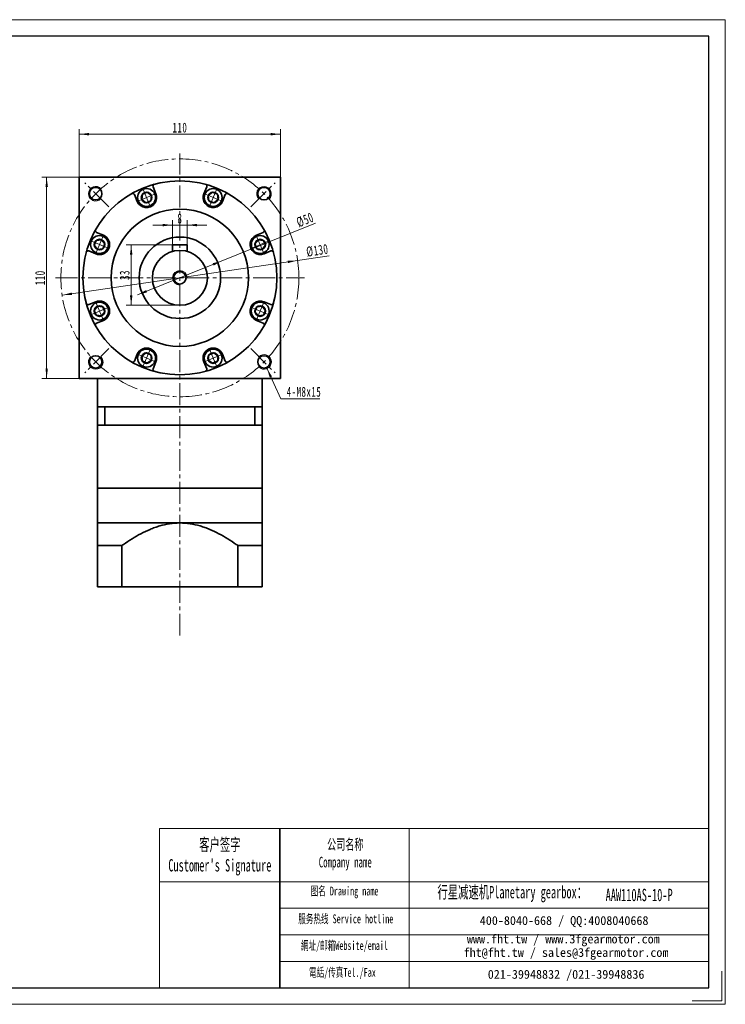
# Model space of a CAD drawing. Header units: millimetres. Extents: x -394 to 367, y -257 to 293.
# Tile 2 of 2: x -18 to 367, y -257 to 281. Entities that reach past the tile are written whole.
import ezdxf

# ---------------------------------------------------------------- set-up
doc = ezdxf.new("R2010")
doc.units = ezdxf.units.MM
doc.set_wipeout_variables(frame=1)
doc.linetypes.add('点画线', pattern=[18, 12, -2, 2, -2])
doc.layers.get('0').update_dxf_attribs({"lineweight": 35})
for name, color, linetype, lineweight in [('7标注层', 4, 'Continuous', 18), ('CDRAFT0', 7, 'Continuous', 35), ('EB0', 7, 'Continuous', 35), ('EB0_1', 7, 'Continuous', 35), ('SLD-0', 7, 'Continuous', 18), ('中心线层', 1, '点画线', 18), ('图框_外框线', 7, 'Continuous', 18), ('尺寸线层', 3, 'Continuous', 18), ('粗实线层', 7, 'Continuous', 35), ('粗实线层_1', 7, 'Continuous', 35)]:
    doc.layers.add(name, color=color, linetype=linetype, lineweight=lineweight)
doc.styles.add('SLDTEXTSTYLE4', font='txt', dxfattribs={"width": 0.611111})
doc.styles.add('标准', font='txt', dxfattribs={"width": 0.667})
doc.dimstyles.new('a4-1-1', dxfattribs={"dimtxt": 3, "dimasz": 3, "dimexe": 1.5, "dimexo": 0, "dimgap": 0.5, "dimtad": 1, "dimdec": 3, "dimdsep": 46, "dimtxsty": '标准', "dimblk": '_CAXARROW', "dimcen": 0, "dimdle": 6, "dimazin": 2, "dimtfac": 0.707107, "dimtdec": 3, "dimtix": 1, "dimtmove": 2, "dimatfit": 3, "dimfxl": 0, "dimfrac": 2, "dimtolj": 1, "dimarcsym": 0})

# ---------------------------------------------------------------- blocks, each defined once
blk = doc.blocks.new('*X13')
at = {"layer": '尺寸线层', "linetype": 'Continuous'}
for points in [[(14.59, 218.39), (19.99, 219.06), (19.99, 217.71)], [(124.59, 218.39), (119.19, 219.06), (119.19, 217.71)]]:
    blk.add_hatch(color=0, dxfattribs=at).paths.add_polyline_path(points, flags=0)
at = {"layer": '尺寸线层', "color": 0, "linetype": 'Continuous'}
for p, q in [((14.59, 194.89), (14.59, 221.09)), ((124.59, 194.89), (124.59, 221.09)), ((14.59, 218.39), (124.59, 218.39))]:
    blk.add_line(p, q, dxfattribs=at)
at = {"layer": '尺寸线层', "color": 0, "insert": (69.59, 221.96), "char_height": 5.4, "width": 14.3527, "attachment_point": 5, "line_spacing_factor": 1.15057, "style": '标准'}
blk.add_mtext('\\T1.1;110', dxfattribs=at)
blk = doc.blocks.new('_CAXARROW')
blk.add_hatch(color=0).paths.add_polyline_path([(0, 0), (-1, 0.125), (-1, -0.125)], flags=0)
blk = doc.blocks.new('*X14')
at = {"layer": '尺寸线层', "linetype": 'Continuous'}
for points in [[(-3.17, 194.89), (-3.84, 189.49), (-2.49, 189.49)], [(-3.17, 84.89), (-3.84, 90.29), (-2.49, 90.29)]]:
    blk.add_hatch(color=0, dxfattribs=at).paths.add_polyline_path(points, flags=0)
at = {"layer": '尺寸线层', "color": 0, "linetype": 'Continuous'}
for p, q in [((14.59, 194.89), (-5.87, 194.89)), ((-3.17, 84.89), (-3.17, 194.89)), ((14.59, 84.89), (-5.87, 84.89))]:
    blk.add_line(p, q, dxfattribs=at)
at = {"layer": '尺寸线层', "color": 0, "insert": (-6.74, 139.89), "char_height": 5.4, "width": 14.3527, "attachment_point": 5, "rotation": 90, "line_spacing_factor": 1.15057, "style": '标准'}
blk.add_mtext('\\T1.1;110', dxfattribs=at)
blk = doc.blocks.new('*X15')
at = {"layer": '尺寸线层', "linetype": 'Continuous'}
for points in [[(133.89, 149.38), (128.65, 147.93), (128.45, 149.26)], [(5.29, 130.39), (10.73, 130.51), (10.53, 131.85)]]:
    blk.add_hatch(color=0, dxfattribs=at).paths.add_polyline_path(points, flags=0)
at = {"layer": '尺寸线层', "color": 0, "linetype": 'Continuous'}
blk.add_line((151.05, 151.92), (5.29, 130.39), dxfattribs=at)
at = {"layer": '尺寸线层', "color": 0, "insert": (144.66, 154.82), "char_height": 5.4, "width": 23.5733, "attachment_point": 5, "rotation": 8.4015, "line_spacing_factor": 1.15057, "style": '标准'}
blk.add_mtext('\\T1.1;%%C130', dxfattribs=at)
blk = doc.blocks.new('*X16')
at = {"layer": '尺寸线层', "linetype": 'Continuous'}
blk.add_hatch(color=0, dxfattribs=at).paths.add_polyline_path([(-8.17, 16.85), (-5.3, 12.23), (-6.53, 11.67)], flags=0)
at = {"layer": '尺寸线层', "color": 0, "linetype": 'Continuous'}
blk.add_line((-8.17, 16.85), (-0.41, 0), dxfattribs=at)
at = {"layer": '尺寸线层', "color": 0}
for p, q in [((-0.41, 0), (0, 0)), ((0, 0), (20.8, 0)), ((0, 0), (0, 0))]:
    blk.add_line(p, q, dxfattribs=at)
at = {"layer": '尺寸线层', "color": 0, "insert": (2.7, 1.08), "char_height": 5.4, "width": 36.2049, "attachment_point": 7, "line_spacing_factor": 1.15057, "style": '标准'}
blk.add_mtext('\\T1.1;4-M8x15', dxfattribs=at)
blk = doc.blocks.new('*X17')
at = {"layer": '中心线层', "linetype": '点画线', "lineweight": 18}
for p, q in [((0, -5.64), (0, 5.64)), ((-5.64, 0), (5.64, 0))]:
    blk.add_line(p, q, dxfattribs=at)
at = {"layer": '粗实线层'}
for p, q in [((-2.89, 0), (-1.44, 2.5)), ((-2.89, 0), (-1.44, -2.5)), ((-1.44, 2.5), (1.44, 2.5)), ((2.89, 0), (1.44, 2.5)), ((2.89, 0), (1.44, 2.5)), ((2.89, 0), (1.44, -2.5)), ((-1.44, -2.5), (1.44, -2.5))]:
    blk.add_line(p, q, dxfattribs=at)
blk.add_circle((0, 0), 2.89, dxfattribs=at)
for start, end in [(0, 180), (180, 360)]:
    blk.add_arc((0, 0), 4.89, start, end, dxfattribs=at)
blk = doc.blocks.new('*X18')
at = {"layer": '尺寸线层', "linetype": 'Continuous'}
for points in [[(92.78, 149.22), (88.02, 146.58), (87.52, 147.83)], [(46.4, 130.55), (51.66, 131.94), (51.15, 133.19)]]:
    blk.add_hatch(color=0, dxfattribs=at).paths.add_polyline_path(points, flags=0)
at = {"layer": '尺寸线层', "color": 0, "linetype": 'Continuous'}
blk.add_line((143.61, 169.69), (46.4, 130.55), dxfattribs=at)
at = {"layer": '尺寸线层', "color": 0, "insert": (137.99, 171.53), "char_height": 5.4, "width": 18.0908, "attachment_point": 5, "rotation": 21.9295, "line_spacing_factor": 1.15057, "style": '标准'}
blk.add_mtext('\\T1.1;%%C50', dxfattribs=at)
blk = doc.blocks.new('*X26')
at = {"layer": '尺寸线层', "linetype": 'Continuous'}
for points in [[(65.59, 168.7), (60.19, 168.02), (60.19, 169.37)], [(73.59, 168.7), (78.99, 168.02), (78.99, 169.37)]]:
    blk.add_hatch(color=0, dxfattribs=at).paths.add_polyline_path(points, flags=0)
at = {"layer": '尺寸线层', "color": 0, "linetype": 'Continuous'}
for p, q in [((84.39, 168.7), (54.79, 168.7)), ((65.59, 157.89), (65.59, 171.4)), ((73.59, 157.89), (73.59, 171.4))]:
    blk.add_line(p, q, dxfattribs=at)
at = {"layer": '尺寸线层', "color": 0, "insert": (69.59, 172.27), "char_height": 5.4, "width": 10.8, "attachment_point": 5, "line_spacing_factor": 1.15057, "style": '标准'}
blk.add_mtext('\\T1.1;8', dxfattribs=at)
blk = doc.blocks.new('*X27')
at = {"layer": '尺寸线层', "linetype": 'Continuous'}
for points in [[(43.01, 157.89), (43.68, 152.49), (42.33, 152.49)], [(43.01, 124.89), (43.68, 130.29), (42.33, 130.29)]]:
    blk.add_hatch(color=0, dxfattribs=at).paths.add_polyline_path(points, flags=0)
at = {"layer": '尺寸线层', "color": 0, "linetype": 'Continuous'}
for p, q in [((65.59, 157.89), (40.31, 157.89)), ((43.01, 157.89), (43.01, 124.89)), ((69.59, 124.89), (40.31, 124.89))]:
    blk.add_line(p, q, dxfattribs=at)
at = {"layer": '尺寸线层', "color": 0, "insert": (39.44, 141.39), "char_height": 5.4, "width": 10.8, "attachment_point": 5, "rotation": 90, "line_spacing_factor": 1.15057, "style": '标准'}
blk.add_mtext('\\T1.1;33', dxfattribs=at)

msp = doc.modelspace()

# ---------------------------------------------------------------- linework, layer by layer
msp.add_line((124.1336, -161.1815), (124.1336, -248.1787))
at = {"layer": '7标注层', "color": 0}
msp.add_line((58.5078, -161.1815), (58.5078, -248.1638), dxfattribs=at)
at = {"layer": 'CDRAFT0', "color": 7}
for points in [[(37.9681, -6.4462), (38.2399, -6.2536), (38.5124, -6.062), (41.8464, -3.7393), (44.9893, -1.7602), (49.9042, 0.8355), (51.5764, 1.6377), (54.1504, 2.7187), (55.0194, 3.0585), (56.7826, 3.6913), (57.677, 3.9841), (62.1594, 5.2985), (65.824, 5.8854), (69.5881, 5.8854)], [(101.2081, -6.4462), (100.9364, -6.2536), (100.6639, -6.062), (97.3299, -3.7393), (94.187, -1.7602), (89.2721, 0.8355), (87.5999, 1.6377), (85.0259, 2.7187), (84.1569, 3.0585), (82.3936, 3.6913), (81.4993, 3.9841), (77.0169, 5.2985), (73.3523, 5.8854), (69.5881, 5.8854)]]:
    msp.add_open_spline(points, degree=3, knots=[0, 0, 0, 0, 0.99690397, 0.99690397, 12.15872641, 12.15872641, 17.73963764, 17.73963764, 20.53009325, 20.53009325, 23.32054886, 23.32054886, 34.48237131, 34.48237131, 34.48237131, 34.48237131], dxfattribs=at)
at = {"layer": 'EB0'}
for p, q in [((114.5881, 69.3854), (24.5881, 69.3854)), ((24.5881, 69.3854), (24.5881, 59.3854)), ((28.5881, 69.3854), (28.5881, 59.3854)), ((110.5881, 69.3854), (110.5881, 59.3854)), ((114.5881, 69.3854), (114.5881, 59.3854)), ((24.5881, 59.3854), (24.5881, 24.8854)), ((114.5881, 59.3854), (24.5881, 59.3854)), ((114.5881, 59.3854), (114.5881, 24.8854)), ((114.5881, 24.8854), (24.5881, 24.8854)), ((114.5881, 24.8854), (24.5881, 24.8854))]:
    msp.add_line(p, q, dxfattribs=at)
at = {"layer": 'EB0_1'}
for p, q in [((114.5881, 24.8854), (24.5881, 24.8854)), ((24.5881, 24.8854), (24.5881, -29.115)), ((114.5881, 24.8854), (114.5881, -29.115)), ((37.9681, -6.4462), (37.9681, -29.115)), ((101.2081, -6.4462), (101.2081, -29.115)), ((114.5881, -29.115), (24.5881, -29.115))]:
    msp.add_line(p, q, dxfattribs=at)
at = {"layer": '中心线层'}
for p, q in [((69.5881, -55.7023), (69.5881, 207.8854)), ((30.8681, 178.6054), (17.592, 191.8815)), ((108.3082, 178.6054), (121.5843, 191.8815)), ((108.3082, 178.6054), (121.5843, 191.8815)), ((1.5881, 139.8854), (137.5881, 139.8854)), ((30.8681, 101.1654), (17.592, 87.8892)), ((30.8681, 101.1654), (17.592, 87.8892)), ((108.3082, 101.1654), (121.5843, 87.8892)), ((108.3082, 101.1654), (121.5843, 87.8892))]:
    msp.add_line(p, q, dxfattribs=at)
msp.add_circle((69.5881, 139.8854), 65, dxfattribs=at)
at = {"layer": '图框_外框线'}
for p, q in [((58.5078, -161.1815), (124.1336, -161.1815)), ((124.1336, -161.1815), (124.1336, -248.1638)), ((124.1336, -161.1815), (358.4366, -161.1815)), ((194.841, -161.1815), (194.841, -248.1638)), ((58.5078, -190.2076), (124.1336, -190.2076)), ((124.1336, -190.2076), (358.4366, -190.2076)), ((124.1336, -204.7206), (358.4366, -204.7206)), ((124.1336, -219.2336), (358.4366, -219.2336)), ((124.1336, -233.7467), (358.4366, -233.7467))]:
    msp.add_line(p, q, dxfattribs=at)
at = {"layer": '图框_外框线', "color": 3}
msp.add_lwpolyline([(-393.5954, -257.2245), (367.4972, -257.2245), (367.4972, 280.9768), (-393.5954, 280.9768)], close=True, dxfattribs=at)
at = {"layer": '图框_外框线', "color": 3, "lineweight": 25}
msp.add_lwpolyline([(-348.2923, -248.1638), (358.4366, -248.1638), (358.4366, 271.9162), (-348.2923, 271.9162)], close=True, dxfattribs=at)
at = {"layer": '图框_外框线', "color": 3}
msp.add_lwpolyline([(365.6851, -239.1032), (365.6851, -255.4123), (349.376, -255.4123)], dxfattribs=at)
at = {"layer": '粗实线层'}
for p, q in [((14.5881, 84.8854), (14.5881, 194.8854)), ((14.5881, 194.8854), (124.5881, 194.8854)), ((124.5881, 194.8854), (124.5881, 84.8854)), ((56.492, 185.8744), (54.926, 189.6551)), ((82.6843, 185.8744), (84.2503, 189.6551)), ((46.3293, 181.6649), (44.7633, 185.4456)), ((92.8469, 181.6649), (94.4129, 185.4456)), ((27.8086, 163.1442), (24.028, 164.7102)), ((111.3677, 163.1442), (115.1483, 164.7102)), ((73.5881, 157.8854), (65.5881, 157.8854)), ((65.5881, 157.8854), (65.5881, 154.3422)), ((73.5881, 157.8854), (73.5881, 154.3422)), ((23.5991, 152.9815), (19.8185, 154.5475)), ((115.5772, 152.9815), (119.3578, 154.5475)), ((23.5991, 126.7893), (19.8185, 125.2233)), ((115.5772, 126.7893), (119.3578, 125.2233)), ((27.8086, 116.6266), (24.028, 115.0606)), ((111.3677, 116.6266), (115.1483, 115.0606)), ((46.3293, 98.1059), (44.7633, 94.3252)), ((92.8469, 98.1059), (94.4129, 94.3252)), ((56.492, 93.8964), (54.926, 90.1157)), ((82.6843, 93.8964), (84.2503, 90.1157)), ((124.5881, 84.8854), (14.5881, 84.8854)), ((24.5881, 69.3854), (24.5881, 84.8854)), ((114.5881, 69.3854), (114.5881, 84.8854)), ((24.5881, 5.8854), (114.5881, 5.8854))]:
    msp.add_line(p, q, dxfattribs=at)
for centre, radius in [((69.5881, 139.8854), 53), ((23.6262, 185.8473), 3.4), ((115.5501, 185.8473), 3.4), ((115.5501, 185.8473), 3.4), ((69.5881, 139.8854), 37.5), ((69.5881, 139.8854), 22.25), ((69.5881, 139.8854), 15), ((69.5881, 139.8854), 3.4), ((23.6262, 93.9235), 3.4), ((23.6262, 93.9235), 3.4), ((115.5501, 93.9235), 3.4), ((115.5501, 93.9235), 3.4)]:
    msp.add_circle(centre, radius, dxfattribs=at)
at = {"layer": '粗实线层', "lineweight": 18}
for centre, start, end in [((23.6262, 185.8473), 43.236775, 315), ((115.5501, 185.8473), 313.236775, 225), ((115.5501, 185.8473), 313.236775, 225), ((69.5881, 139.8854), 0, 270), ((115.5501, 93.9235), 223.236775, 135), ((115.5501, 93.9235), 223.236775, 135), ((23.6262, 93.9235), 133.236775, 45), ((23.6262, 93.9235), 133.236775, 45)]:
    msp.add_arc(centre, 4, start, end, dxfattribs=at)
at = {"layer": '粗实线层'}
for centre, radius, start, end in [((55.8499, 190.0378), 1, 105.319165, 202.500034), ((83.3264, 190.0378), 1, 337.499966, 74.680835), ((43.8395, 185.0629), 1, 22.499966, 119.680835), ((51.4107, 183.7697), 5.5, 202.5, 22.5), ((87.7656, 183.7697), 5.5, 157.5, 337.5), ((95.3368, 185.0629), 1, 60.319165, 157.500034), ((24.4107, 165.6341), 1, 150.319165, 247.500034), ((25.7039, 158.0629), 5.5, 247.5, 67.5), ((113.4724, 158.0629), 5.5, 112.5, 292.5), ((114.7656, 165.6341), 1, 292.499966, 29.680835), ((19.4358, 153.6236), 1, 67.499966, 164.680835), ((119.7405, 153.6236), 1, 15.319165, 112.500034), ((19.4358, 126.1471), 1, 195.319165, 292.500034), ((25.7039, 121.7079), 5.5, 292.5, 112.5), ((113.4724, 121.7079), 5.5, 67.5, 247.5), ((119.7405, 126.1471), 1, 247.499966, 344.680835), ((24.4107, 114.1367), 1, 112.499966, 209.680835), ((114.7656, 114.1367), 1, 330.319165, 67.500034), ((51.4107, 96.0011), 5.5, 337.5, 157.5), ((87.7656, 96.0011), 5.5, 22.5, 202.5), ((43.8395, 94.7079), 1, 240.319165, 337.500034), ((95.3368, 94.7079), 1, 202.499966, 299.680835), ((55.8499, 89.733), 1, 157.499966, 254.680835), ((83.3264, 89.733), 1, 285.319165, 22.500034)]:
    msp.add_arc(centre, radius, start, end, dxfattribs=at)
at = {"layer": '粗实线层_1'}
for p, q in [((37.9681, -6.4462), (24.5881, -6.4462)), ((101.2081, -6.4462), (114.5881, -6.4462))]:
    msp.add_line(p, q, dxfattribs=at)

# ---------------------------------------------------------------- block references
at = {"layer": '尺寸线层'}
msp.add_blockref('*X16', (125.223, 73.7154), dxfattribs=at)
at = {"layer": '粗实线层'}
for p, rotation in [((51.4107, 183.7697), 22.5), ((25.7039, 158.0629), 67.50000000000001), ((25.7039, 121.7079), 112.5), ((113.4724, 121.7079), 247.5000000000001), ((87.7656, 96.0011), 202.5)]:
    msp.add_blockref('*X17', p, dxfattribs=dict(at, rotation=rotation))

# ---------------------------------------------------------------- texts
at = {"layer": 'SLD-0', "color": 1, "attachment_point": 2, "style": 'SLDTEXTSTYLE4'}
for s, insert, char_height, width in [("{\\fSimSun|b1|i0|c134|p2;客户签字\\PCustomer's Signature}", (91.4338, -166.5514), 6.772751, 84.25372), ('{\\fSimSun|b1|i0|c134|p2;公司名称\\PCompany name}', (159.9358, -166.911), 5.805215, 75.15941), ('{\\fSimSun|b1|i0|c134|p2;图名 Drawing name}', (159.539, -192.8828), 4.837679, 61.867553), ('{\\fSimSun|b1|i0|c134|p2;  \\H1.1667x;行星减速机Planetary gearbox\\fSimSun|b0|i0|c134|p2;：}', (248.7246, -192.5097), 5.805215, 91.302334), ('AAW110AS-10-P', (320.4455, -194.051), 6.772751, 49.288559), ('{\\fSimSun|b1|i0|c134|p2;服务热线 Service hotline}', (160.225, -208.0948), 4.837679, 68.926397), ('{\\fSimSun|b1|i0|c134|p2;網址/邮箱Website/email}', (159.4717, -222.67), 4.837679, 71.745892), ('{\\fSimSun|b1|i0|c134|p2;電話/传真Tel./Fax}', (158.3878, -237.3588), 4.837679, 72.608785)]:
    msp.add_mtext(s, dxfattribs=dict(at, insert=insert, char_height=char_height, width=width))
at = {"layer": 'SLD-0', "color": 1, "char_height": 4.837679, "attachment_point": 2}
for s, insert, width in [('{\\fSimSun|b1|i0|c134|p2;400-8040-668 / QQ:4008040668}', (279.4756, -209.0192), 140.851011), ('{\\fSimSun|b1|i0|c134|p2;www.fht.tw / www.3fgearmotor.com }', (279.0295, -219.0954), 141.00957), ('{\\fSimSun|b1|i0|c134|p2;fht@fht.tw / sales@3fgearmotor.com }', (280.5039, -226.4619), 141.00957), ('{\\fSimSun|b1|i0|c134|p2;021-39948832 /021-39948836 }', (280.5544, -238.4165), 107.671474)]:
    msp.add_mtext(s, dxfattribs=dict(at, insert=insert, width=width))

# ---------------------------------------------------------------- dimensions: what is measured, and where the dimension line sits
at = {"layer": '尺寸线层'}
for base, p1, p2, picture, middle in [((124.5881, 218.385), (14.5881, 194.8854), (124.5881, 194.8854), '*X13', (69.5881, 221.9558)), ((65.5881, 168.6999), (73.5881, 157.8854), (65.5881, 157.8854), '*X26', (69.5881, 172.2707))]:
    dim = msp.add_linear_dim(base=base, p1=p1, p2=p2, dimstyle='a4-1-1', override={"dimsah": 1, "dimtfill": 1, "dimtzin": 8}, dxfattribs=at)
    dim.commit()
    dim.dimension.update_dxf_attribs({"geometry": picture, "text_midpoint": middle, "dimtype": 160})
for base, p1, p2, angle, picture, middle in [((-3.1681, 194.8854), (14.5881, 84.8854), (14.5881, 194.8854), 90, '*X14', (-6.7389, 139.8854)), ((43.0083, 124.8854), (65.5881, 157.8854), (69.5881, 124.8854), 270, '*X27', (39.4375, 141.3854))]:
    dim = msp.add_linear_dim(base=base, p1=p1, p2=p2, angle=angle, dimstyle='a4-1-1', override={"dimsah": 1, "dimtfill": 1, "dimtzin": 8}, dxfattribs=at)
    dim.commit()
    dim.dimension.update_dxf_attribs({"geometry": picture, "text_midpoint": middle, "dimtype": 160})
dim = msp.add_diameter_dim_2p(p1=(5.2857, 130.3883), p2=(133.8906, 149.3824), dimstyle='a4-1-1', override={"dimpost": '%%C<>', "dimsah": 1, "dimtfill": 1, "dimtzin": 8}, dxfattribs=at)
dim.commit()
dim.dimension.update_dxf_attribs({"geometry": '*X15', "text_midpoint": (145.2201, 151.0557), "dimtype": 163})

# ---------------------------------------------------------------- next in the draw order: wipeouts: each hides what was drawn before it
for points in [[(92.2834, 181.8983), (92.5333, 182.6828), (92.5333, 182.6828), (92.6479, 184.0449), (92.3809, 185.3855), (91.7534, 186.5998), (90.8143, 187.593), (89.6369, 188.2874), (89.6369, 188.2874), (89.6369, 188.2874), (88.3134, 188.6289), (86.947, 188.5907), (85.6446, 188.1758), (84.508, 187.4166), (83.6258, 186.3724), (83.6258, 186.3724), (83.6258, 186.3724), (83.2478, 185.641), (83.2478, 185.641), (83.2478, 185.641), (82.9174, 184.4079), (82.9174, 183.1314), (83.2478, 181.8983), (83.8861, 180.7928), (84.7888, 179.8902), (85.8943, 179.2519), (85.8943, 179.2519), (85.8943, 179.2519), (87.3819, 178.8947), (88.9072, 179.0148), (90.3206, 179.6003), (91.484, 180.5939)], [(115.3437, 153.5451), (116.0752, 153.9231), (116.0752, 153.9231), (117.1193, 154.8052), (117.8785, 155.9419), (118.2934, 157.2443), (118.3316, 158.6106), (117.9902, 159.9342), (117.9902, 159.9342), (117.9902, 159.9342), (117.2957, 161.1115), (116.3026, 162.0506), (115.0882, 162.6782), (113.7477, 162.9451), (112.3856, 162.8305), (112.3856, 162.8305), (112.3856, 162.8305), (111.6011, 162.5806), (111.6011, 162.5806), (111.6011, 162.5806), (110.4956, 161.9424), (109.5929, 161.0397), (108.9547, 159.9342), (108.6243, 158.7011), (108.6243, 157.4246), (108.9547, 156.1915), (108.9547, 156.1915), (108.9547, 156.1915), (109.754, 154.8871), (110.9174, 153.8934), (112.3309, 153.308), (113.8561, 153.1879)], [(46.8929, 97.8724), (46.643, 97.088), (46.643, 97.088), (46.5284, 95.7259), (46.7954, 94.3853), (47.4229, 93.171), (48.362, 92.1778), (49.5394, 91.4833), (49.5394, 91.4833), (49.5394, 91.4833), (50.8629, 91.1419), (52.2293, 91.1801), (53.5317, 91.595), (54.6683, 92.3542), (55.5505, 93.3984), (55.5505, 93.3984), (55.5505, 93.3984), (55.9285, 94.1298), (55.9285, 94.1298), (55.9285, 94.1298), (56.2588, 95.3628), (56.2588, 96.6394), (55.9285, 97.8724), (55.2902, 98.978), (54.3875, 99.8806), (53.282, 100.5189), (53.282, 100.5189), (53.282, 100.5189), (51.7943, 100.876), (50.2691, 100.756), (48.8557, 100.1705), (47.6923, 99.1769)]]:
    msp.add_wipeout(points).dxf.layer = '粗实线层'

# ---------------------------------------------------------------- next in the draw order: block references
at = {"layer": '粗实线层'}
for p, rotation in [((87.7656, 183.7697), 337.5000000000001), ((113.4724, 158.0629), 292.5000000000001), ((51.4107, 96.0011), 157.5000000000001)]:
    msp.add_blockref('*X17', p, dxfattribs=dict(at, rotation=rotation))

# ---------------------------------------------------------------- next in the draw order: dimensions: what is measured, and where the dimension line sits
at = {"layer": '尺寸线层'}
dim = msp.add_diameter_dim_2p(p1=(46.397, 130.5488), p2=(92.7793, 149.222), dimstyle='a4-1-1', override={"dimpost": '%%C<>', "dimsah": 1, "dimtfill": 1, "dimtzin": 8}, dxfattribs=at)
dim.commit()
dim.dimension.update_dxf_attribs({"geometry": '*X18', "text_midpoint": (139.4132, 167.9966), "dimtype": 163})

doc.saveas('drawing.dxf')
